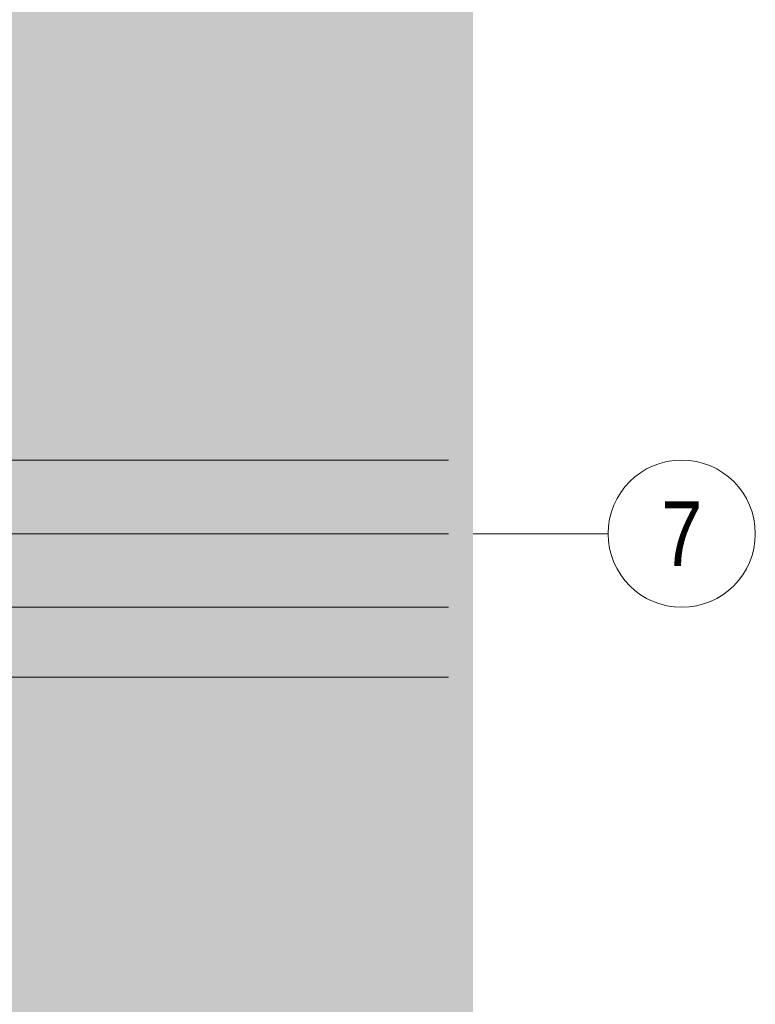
# Model space of a CAD drawing. Extents: x -620 to 300, y 62 to 1162.
# Tile 36 of 93: x 52 to 92, y 194 to 248. Entities that reach past the tile are written whole.
import ezdxf
from ezdxf.enums import TextEntityAlignment as Align
from ezdxf.lldxf.tags import DXFTag

# ---------------------------------------------------------------- set-up
doc = ezdxf.new("R2010")
doc.units = 0
doc.layers.get('0').update_dxf_attribs({"lineweight": 13})
for name, color, linetype, lineweight, true_color in [('30 -33 Aussenwände- 7 Fassade_ Elemente', 7, 'Continuous', 9, 0x00aacc), ('30 -35 Decken- 1 Konstruktion-Träger- Stahlbeton', 7, 'Continuous', 13, 0x33aa00), ('70 -76 Bemaßung- 2 Allgemein', 9, 'Continuous', 5, 0x808080), ('iwb_Layout Achsbezeichung', 1, 'Continuous', 13, 0xff0000), ('iwb_Layout BA_Markierung', 7, 'Continuous', 9, 0xbadcdc), ('iwb_Schraffur_Unterzug', 7, 'Continuous', 5, 0xffffcc)]:
    doc.layers.add(name, color=color, linetype=linetype, lineweight=lineweight, true_color=true_color)
doc.layers.add('70 -71 Achsen- 1 Gebäudeachsen', color=7, linetype='STRICHPUNKT2-A06G94JT8I', lineweight=18)
doc.styles.get("Standard").update_dxf_attribs({"font": 'ARIALN.TTF'})
tags = doc.linetypes.add('fein_strichliert-A06G94JU8I', pattern=[4, 1, -2, 1]).pattern_tags.tags
tags[8:9] = [DXFTag(74, 4), DXFTag(75, 0), DXFTag(340, '0'), DXFTag(46, 0.0), DXFTag(50, 0.0), DXFTag(44, 0.0), DXFTag(45, 0.0)]
tags[6:7] = [DXFTag(74, 4), DXFTag(75, 0), DXFTag(340, '0'), DXFTag(46, 0.0), DXFTag(50, 0.0), DXFTag(44, 0.0), DXFTag(45, 0.0)]
tags[4:5] = [DXFTag(74, 4), DXFTag(75, 0), DXFTag(340, '0'), DXFTag(46, 0.0), DXFTag(50, 0.0), DXFTag(44, 0.0), DXFTag(45, 0.0)]
tags = doc.linetypes.add('STRICHPUNKT2', pattern=[12.7, 6.35, -3.175, 0, -3.175]).pattern_tags.tags
tags[10:11] = [DXFTag(74, 4), DXFTag(75, 0), DXFTag(340, '0'), DXFTag(46, 0.0), DXFTag(50, 0.0), DXFTag(44, 0.0), DXFTag(45, 0.0)]
tags[8:9] = [DXFTag(74, 4), DXFTag(75, 0), DXFTag(340, '0'), DXFTag(46, 0.0), DXFTag(50, 0.0), DXFTag(44, 0.0), DXFTag(45, 0.0)]
tags[6:7] = [DXFTag(74, 4), DXFTag(75, 0), DXFTag(340, '0'), DXFTag(46, 0.0), DXFTag(50, 0.0), DXFTag(44, 0.0), DXFTag(45, 0.0)]
tags[4:5] = [DXFTag(74, 4), DXFTag(75, 0), DXFTag(340, '0'), DXFTag(46, 0.0), DXFTag(50, 0.0), DXFTag(44, 0.0), DXFTag(45, 0.0)]
tags = doc.linetypes.add('STRICHPUNKT2-A06G94JT8I', pattern=[12.7, 6.35, -3.175, 0, -3.175]).pattern_tags.tags
tags[10:11] = [DXFTag(74, 4), DXFTag(75, 0), DXFTag(340, '0'), DXFTag(46, 0.0), DXFTag(50, 0.0), DXFTag(44, 0.0), DXFTag(45, 0.0)]
tags[8:9] = [DXFTag(74, 4), DXFTag(75, 0), DXFTag(340, '0'), DXFTag(46, 0.0), DXFTag(50, 0.0), DXFTag(44, 0.0), DXFTag(45, 0.0)]
tags[6:7] = [DXFTag(74, 4), DXFTag(75, 0), DXFTag(340, '0'), DXFTag(46, 0.0), DXFTag(50, 0.0), DXFTag(44, 0.0), DXFTag(45, 0.0)]
tags[4:5] = [DXFTag(74, 4), DXFTag(75, 0), DXFTag(340, '0'), DXFTag(46, 0.0), DXFTag(50, 0.0), DXFTag(44, 0.0), DXFTag(45, 0.0)]

# ---------------------------------------------------------------- blocks, each defined once
blk = doc.blocks.new('Polygon-A06G94JN8I')
at = {"color": 0, "linetype": 'ByBlock', "lineweight": -2, "ltscale": 0.13}
blk.add_solid([(41.663, 86.61), (41.495, 1083.814), (76.501, 86.518), (76.501, 1083.814)], dxfattribs=at)
blk = doc.blocks.new('Referenz-A06G94JV8I')
at = {"layer": '30 -33 Aussenwände- 7 Fassade_ Elemente', "color": 0, "linetype": 'fein_strichliert-A06G94JU8I', "lineweight": -2, "ltscale": 0.13}
blk.add_line((46.623, 211.814), (75.163, 211.814), dxfattribs=at)
at = {"layer": '30 -35 Decken- 1 Konstruktion-Träger- Stahlbeton', "color": 0, "linetype": 'fein_strichliert-A06G94JU8I', "lineweight": -2, "ltscale": 0.13}
for p, q in [((42.823, 223.614), (75.163, 223.614)), ((42.823, 215.614), (75.163, 215.614))]:
    blk.add_line(p, q, dxfattribs=at)
at = {"layer": '70 -71 Achsen- 1 Gebäudeachsen', "color": 0, "linetype": 'STRICHPUNKT2-A06G94JT8I', "lineweight": -2, "ltscale": 0.13}
blk.add_line((-539.606, 219.614), (75.163, 219.614), dxfattribs=at)
at = {"layer": '70 -76 Bemaßung- 2 Allgemein', "color": 0, "linetype": 'Continuous', "lineweight": -2, "ltscale": 0.13}
for p, q in [((73.763, 223.614), (75.163, 223.614)), ((73.763, 223.614), (75.163, 223.614)), ((73.763, 219.614), (75.163, 219.614)), ((73.763, 219.614), (75.163, 219.614)), ((73.763, 215.614), (75.163, 215.614))]:
    blk.add_line(p, q, dxfattribs=at)
blk = doc.blocks.new('Referenz-A06G94JX8I')
at = {"layer": 'iwb_Schraffur_Unterzug', "linetype": 'Continuous', "ltscale": 0.13}
for points in [[(-539.606, 223.614), (75.163, 223.614), (75.163, 221.683)], [(-539.606, 223.614), (75.163, 221.683), (-539.606, 220.433)], [(-452.176, 223.614), (75.163, 223.614), (75.163, 219.318)], [(-452.176, 223.614), (75.163, 219.318), (75.163, 215.614)], [(-452.176, 223.614), (75.163, 215.614), (-452.176, 215.614)], [(-539.606, 220.433), (75.163, 221.683), (75.163, 217.544)], [(-539.606, 220.433), (75.163, 217.544), (-539.606, 218.794)], [(-539.606, 218.794), (75.163, 217.544), (75.163, 215.614)], [(-539.606, 218.794), (75.163, 215.614), (-539.606, 215.614)]]:
    blk.add_solid(points, dxfattribs=at)

msp = doc.modelspace()

# ---------------------------------------------------------------- linework, layer by layer
at = {"layer": 'iwb_Layout Achsbezeichung', "linetype": 'STRICHPUNKT2', "lineweight": 13, "ltscale": 0.39}
msp.add_line((76.501, 219.614), (83.837, 219.614), dxfattribs=at)
at = {"layer": 'iwb_Layout Achsbezeichung', "ltscale": 0.39, "extrusion": (0, 0, -1)}
msp.add_circle((-87.837, 219.614), 4, dxfattribs=at)

# ---------------------------------------------------------------- block references
at = {"color": 8, "lineweight": 13, "ltscale": 0.13, "true_color": 0x808080}
msp.add_blockref('Referenz-A06G94JV8I', (0, 0), dxfattribs=at)
at = {"color": 8, "lineweight": 25, "ltscale": 0.25, "true_color": 0x808080}
msp.add_blockref('Referenz-A06G94JX8I', (0, 0), dxfattribs=at)
at = {"layer": 'iwb_Layout BA_Markierung', "ltscale": 0.13}
msp.add_blockref('Polygon-A06G94JN8I', (0, 0), dxfattribs=at)

# ---------------------------------------------------------------- texts
at = {"layer": 'iwb_Layout Achsbezeichung', "ltscale": 0.39}
msp.add_text('7', height=3.5, dxfattribs=at).set_placement((87.837, 219.614), align=Align.MIDDLE_CENTER)

doc.saveas('drawing.dxf')
